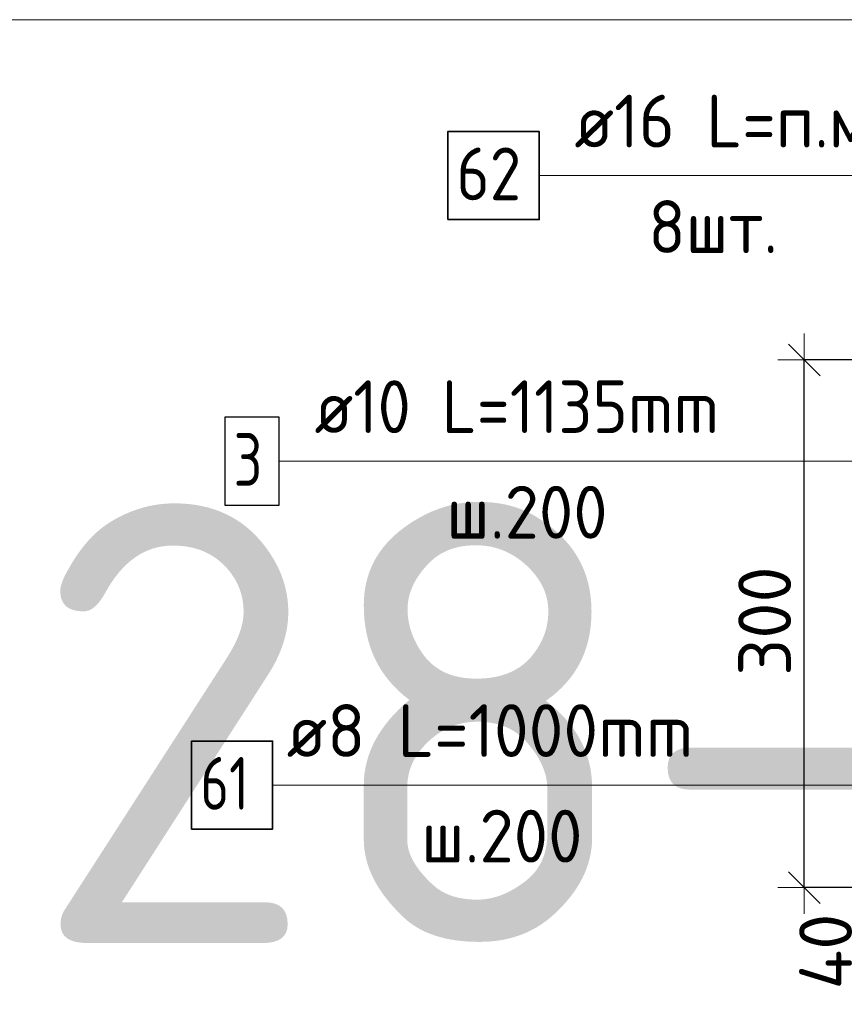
# Model space of a CAD drawing. Header units: metres. Extents: x -38 to 107, y -15 to 21.
# Tile 73 of 89: x 71.709 to 72.178, y 6.312 to 6.872. Entities that reach past the tile are written whole.
import ezdxf

# ---------------------------------------------------------------- set-up
doc = ezdxf.new("R2010")
doc.units = ezdxf.units.M
doc.header["$PDMODE"] = 65
for name, color, linetype, lineweight in [('XR$4$Арм.стержн. Арматура края', 96, 'Continuous', 35), ('XR$4$Арм.стержн. Хомут', 240, 'Continuous', 35), ('XR$4$Арм.стержн.горизонт. 1', 180, 'Continuous', 35), ('XR$4$Размерная линия (1)', 7, 'Continuous', 13)]:
    doc.layers.add(name, color=color, linetype=linetype, lineweight=lineweight)
doc.styles.add('ISOCPEUR', font='txt')
doc.dimstyles.new('DIMSTYLE_14', dxfattribs={"dimtxt": 0.03, "dimasz": 0.03, "dimexe": 0, "dimexo": 0, "dimgap": 0.015, "dimtad": 2, "dimdec": 0, "dimlfac": 1000, "dimrnd": 1, "dimzin": 12, "dimdsep": 46, "dimtxsty": 'ISOCPEUR', "dimblk1": 'ALL_ML_STRICH', "dimblk2": 'ALL_ML_STRICH', "dimsah": 1, "dimcen": 0, "dimclrd": 7, "dimclre": 256, "dimclrt": 7, "dimadec": 0, "dimazin": 0, "dimtfac": 1, "dimtdec": 0, "dimtix": 1, "dimtmove": 2, "dimatfit": 3, "dimfxl": 0, "dimtzin": 0, "dimlwd": 0, "dimlwe": -3, "dimarcsym": 0})
doc.dimstyles.new('DIMSTYLE_18', dxfattribs={"dimtxt": 0.03, "dimasz": 0.03, "dimexe": 0, "dimexo": 0, "dimgap": 0.015, "dimtad": 2, "dimdec": 0, "dimlfac": 1000, "dimrnd": 1, "dimzin": 12, "dimdsep": 46, "dimtxsty": 'ISOCPEUR', "dimblk1": 'ALL_ML_STRICH', "dimblk2": 'ALL_ML_STRICH', "dimsah": 1, "dimcen": 0, "dimclrd": 7, "dimclre": 256, "dimclrt": 7, "dimadec": 0, "dimazin": 0, "dimtfac": 1, "dimtdec": 0, "dimtix": 1, "dimtmove": 2, "dimatfit": 3, "dimfxl": 0, "dimtvp": 1.2, "dimtzin": 0, "dimlwd": 0, "dimlwe": -3, "dimarcsym": 0})

# ---------------------------------------------------------------- blocks, each defined once
blk = doc.blocks.new('ALL_ML_STRICH')
at = {"color": 0, "linetype": 'ByBlock', "lineweight": -2}
for p, q in [((0, -0.5), (0, 0.5)), ((-0.3, -0.3), (0.3, 0.3)), ((-1, 0), (0.5, 0))]:
    blk.add_line(p, q, dxfattribs=at)
blk = doc.blocks.new('*D425')
at = {"layer": 'DEFPOINTS', "color": 7, "linetype": 'Continuous', "lineweight": 13, "transparency": 33554687}
for p in [(72.2753, 6.67826), (72.15496, 6.37826), (72.27526, 6.37826)]:
    blk.add_point(p, dxfattribs=at)
at = {"layer": 'XR$4$Размерная линия (1)', "color": 9, "linetype": 'Continuous', "lineweight": -2, "true_color": 0xc7c7c7, "transparency": 33554687}
for p, q in [((72.2553, 6.67826), (72.15496, 6.67826)), ((72.25526, 6.37826), (72.15496, 6.37826))]:
    blk.add_line(p, q, dxfattribs=at)
at = {"layer": 'XR$4$Размерная линия (1)', "color": 7, "linetype": 'Continuous', "lineweight": -2, "transparency": 33554687}
blk.add_line((72.15496, 6.37826), (72.15496, 6.67826), dxfattribs=at)
at = {"layer": 'XR$4$Размерная линия (1)', "color": 7, "linetype": 'Continuous', "lineweight": 13, "transparency": 33554687, "xscale": 0.03, "yscale": 0.03, "zscale": 0.03}
for p, rotation in [((72.15496, 6.67826), 90), ((72.15496, 6.37826), 270)]:
    blk.add_blockref('ALL_ML_STRICH', p, dxfattribs=dict(at, rotation=rotation))
at = {"layer": 'XR$4$Размерная линия (1)', "color": 7, "linetype": 'Continuous', "lineweight": 13, "transparency": 33554687, "insert": (72.13246, 6.52976), "char_height": 0.03, "width": 0.09, "attachment_point": 5, "rotation": 90, "style": 'ISOCPEUR'}
blk.add_mtext('\\A1;{300}', dxfattribs=at)
blk = doc.blocks.new('*D500')
at = {"layer": 'DEFPOINTS', "color": 7, "linetype": 'Continuous', "lineweight": 13, "transparency": 33554687}
for p in [(72.31523, 6.41826), (72.22996, 6.37826), (72.27526, 6.37826)]:
    blk.add_point(p, dxfattribs=at)
at = {"layer": 'XR$4$Размерная линия (1)', "color": 9, "linetype": 'Continuous', "lineweight": -2, "true_color": 0xc7c7c7, "transparency": 33554687}
for p, q in [((72.29523, 6.41826), (72.22996, 6.41826)), ((72.25526, 6.37826), (72.22996, 6.37826))]:
    blk.add_line(p, q, dxfattribs=at)
at = {"layer": 'XR$4$Размерная линия (1)', "color": 7, "linetype": 'Continuous', "lineweight": -2, "transparency": 33554687}
blk.add_line((72.22996, 6.37826), (72.22996, 6.41826), dxfattribs=at)
at = {"layer": 'XR$4$Размерная линия (1)', "color": 7, "linetype": 'Continuous', "lineweight": 13, "transparency": 33554687, "xscale": 0.03, "yscale": 0.03, "zscale": 0.03}
for p, rotation in [((72.22996, 6.41826), 90), ((72.22996, 6.37826), 270)]:
    blk.add_blockref('ALL_ML_STRICH', p, dxfattribs=dict(at, rotation=rotation))
at = {"layer": 'XR$4$Размерная линия (1)', "color": 7, "linetype": 'Continuous', "lineweight": 13, "transparency": 33554687, "insert": (72.1671, 6.34188), "char_height": 0.03, "width": 0.06, "attachment_point": 5, "rotation": 90, "style": 'ISOCPEUR'}
blk.add_mtext('\\A1;{40}', dxfattribs=at)

msp = doc.modelspace()

# ---------------------------------------------------------------- linework, layer by layer
at = {"color": 7, "linetype": 'Continuous', "lineweight": 13, "transparency": 33554687}
msp.add_line((86.41979, 6.87171), (67.91979, 6.87171), dxfattribs=at)
at = {"layer": 'XR$4$Арм.стержн. Арматура края', "color": 7, "linetype": 'Continuous', "lineweight": 13, "transparency": 33554687}
for p, q in [((71.85659, 6.62065), (72.16359, 6.62065)), ((72.16359, 6.62065), (72.30521, 6.62065))]:
    msp.add_line(p, q, dxfattribs=at)
at = {"layer": 'XR$4$Арм.стержн. Арматура края', "color": 7, "linetype": 'Continuous', "lineweight": 25, "transparency": 33554687}
msp.add_lwpolyline([(71.82559, 6.59565), (71.85659, 6.59565), (71.85659, 6.64565), (71.82559, 6.64565), (71.82559, 6.59565)], dxfattribs=at)
at = {"layer": 'XR$4$Арм.стержн. Хомут', "color": 7, "linetype": 'Continuous', "lineweight": 13, "transparency": 33554687}
for p, q in [((71.85279, 6.43651), (72.13879, 6.43651)), ((72.13879, 6.43651), (72.30423, 6.43651))]:
    msp.add_line(p, q, dxfattribs=at)
at = {"layer": 'XR$4$Арм.стержн. Хомут', "color": 7, "linetype": 'Continuous', "lineweight": 35, "transparency": 33554687}
msp.add_lwpolyline([(71.80679, 6.41151), (71.85279, 6.41151), (71.85279, 6.46151), (71.80679, 6.46151), (71.80679, 6.41151)], dxfattribs=at)
at = {"layer": 'XR$4$Арм.стержн.горизонт. 1', "color": 7, "linetype": 'Continuous', "lineweight": 13, "transparency": 33554687}
msp.add_line((72.00431, 6.78305), (72.23031, 6.78305), dxfattribs=at)
at = {"layer": 'XR$4$Арм.стержн.горизонт. 1', "color": 7, "linetype": 'Continuous', "lineweight": 35, "transparency": 33554687}
msp.add_lwpolyline([(71.95231, 6.75805), (72.00431, 6.75805), (72.00431, 6.80805), (71.95231, 6.80805), (71.95231, 6.75805)], dxfattribs=at)

# ---------------------------------------------------------------- texts
at = {"color": 7, "linetype": 'Continuous', "lineweight": 35, "transparency": 33554687, "insert": (70.35063, 6.34671), "char_height": 0.25, "width": 2.7437149, "attachment_point": 7, "style": 'ISOCPEUR'}
msp.add_mtext('\\W0.96;ГОСТ 34028-2016', dxfattribs=at)
at = {"layer": 'XR$4$Арм.стержн. Арматура края', "color": 7, "linetype": 'Continuous', "lineweight": 25, "transparency": 33554687, "char_height": 0.03, "attachment_point": 7, "style": 'ISOCPEUR'}
for s, insert, width in [('\\W0.92;ø10 L=1135mm ', (71.87659, 6.63665), 0.2806692), ('\\W0.78;3', (71.83059, 6.60665), 0.0326407), ('\\W0.95;ш.200 ', (71.95159, 6.57665), 0.1311997)]:
    msp.add_mtext(s, dxfattribs=dict(at, insert=insert, width=width))
at = {"layer": 'XR$4$Арм.стержн. Хомут', "color": 7, "linetype": 'Continuous', "lineweight": 25, "transparency": 33554687, "char_height": 0.03, "attachment_point": 7, "style": 'ISOCPEUR'}
for s, insert, width in [('\\W0.96;ø8 L=1000mm ', (71.86079, 6.45251), 0.2722218), ('\\W0.75;61', (71.81179, 6.42251), 0.0472281), ('\\W0.95;ш.200 ', (71.93729, 6.39251), 0.1311995)]:
    msp.add_mtext(s, dxfattribs=dict(at, insert=insert, width=width))
at = {"layer": 'XR$4$Арм.стержн.горизонт. 1', "color": 7, "linetype": 'Continuous', "lineweight": 25, "transparency": 33554687, "char_height": 0.03, "attachment_point": 7, "style": 'ISOCPEUR'}
for s, insert, width in [('\\W0.94;ø16 L=п.м.', (72.02431, 6.79905), 0.199983), ('\\W0.87;62', (71.95731, 6.76905), 0.0550811), ('\\W0.94;8шт. ', (72.06631, 6.73905), 0.1161286)]:
    msp.add_mtext(s, dxfattribs=dict(at, insert=insert, width=width))

# ---------------------------------------------------------------- dimensions: what is measured, and where the dimension line sits
at = {"layer": 'XR$4$Размерная линия (1)', "color": 7, "linetype": 'Continuous', "lineweight": 13, "transparency": 33554687}
for base, p2, dimstyle, picture, middle in [((72.15496, 6.67826), (72.2553, 6.67826), 'DIMSTYLE_14', '*D425', (72.13246, 6.52976)), ((72.22996, 6.41826), (72.29523, 6.41826), 'DIMSTYLE_18', '*D500', (72.1671, 6.34188))]:
    dim = msp.add_linear_dim(base=base, p1=(72.25526, 6.37826), p2=p2, angle=90, dimstyle=dimstyle, override={"dimpost": '<>', "dimclrd": 7, "dimclre": 9, "dimclrt": 7, "dimlwd": 0, "dimlwe": 65533}, dxfattribs=at)
    dim.commit()
    dim.dimension.update_dxf_attribs({"geometry": picture, "text_midpoint": middle, "dimtype": 160})

doc.saveas('drawing.dxf')
